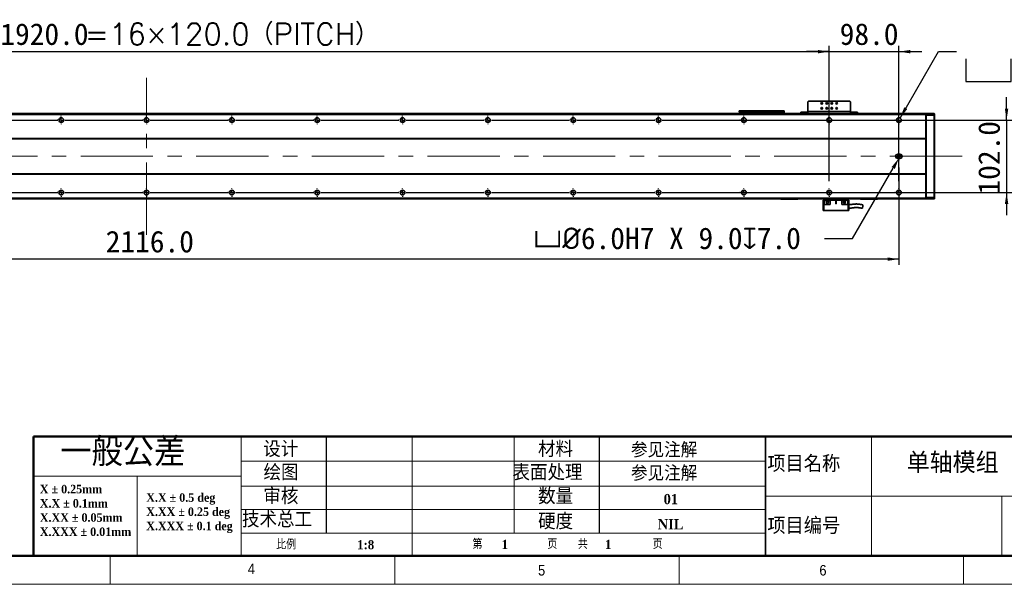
# Model space of a CAD drawing. Header units: millimetres. Extents: x 40 to 3320, y 40 to 2336.
# Tile 4 of 10: x 1153 to 2537, y 40 to 834. Entities that reach past the tile are written whole.
import ezdxf

# ---------------------------------------------------------------- set-up
doc = ezdxf.new("R2010")
doc.units = ezdxf.units.MM
doc.header["$LTSCALE"] = 8
doc.header["$PDSIZE"] = -1
doc.linetypes.add('CENTERX2', pattern=[20.32, 12.7, -2.54, 2.54, -2.54])
doc.layers.add('DIMNS', color=7, linetype='Continuous')
doc.layers.add('黑色实线', color=7, linetype='Continuous')
doc.styles.add('SLDTEXTSTYLE1', font='Gothic.ttf', dxfattribs={"width": 0.913})
doc.styles.add('SLDTEXTSTYLE2', font='timesbd.ttf', dxfattribs={"width": 0.933})
doc.styles.add('SLDTEXTSTYLE3', font='txt', dxfattribs={"bigfont": 'bigfont'})
doc.styles.add('SLDTEXTSTYLE4', font='txt', dxfattribs={"bigfont": 'bigfont'})
doc.styles.add('SLDTEXTSTYLE7', font='timesbd.ttf', dxfattribs={"width": 0.933, "bigfont": 'bigfont'})
doc.styles.add('SLDTEXTSTYLE8', font='txt')
doc.styles.add('SLDTEXTSTYLE9', font='txt', dxfattribs={"bigfont": 'bigfont'})
doc.dimstyles.new('SLDDIMSTYLE0', dxfattribs={"dimtxt": 30.4, "dimasz": 16, "dimexe": 0, "dimexo": 0.0625, "dimgap": 7.6, "dimtad": 2, "dimdec": 1, "dimrnd": 1e-09, "dimzin": 4, "dimdsep": 46, "dimtxsty": 'SLDTEXTSTYLE8', "dimsah": 1, "dimcen": 0.09, "dimadec": 0, "dimazin": 1, "dimtfac": 1, "dimtdec": 1, "dimtmove": 0, "dimatfit": 0, "dimfxl": 0, "dimfrac": 2, "dimtolj": 1, "dimtzin": 12, "dimarcsym": 0})
doc.dimstyles.new('SLDDIMSTYLE6', dxfattribs={"dimtxt": 30.4, "dimasz": 16, "dimexe": 0, "dimexo": 0.0625, "dimgap": 7.6, "dimtad": 2, "dimdec": 1, "dimrnd": 1e-09, "dimzin": 4, "dimdsep": 46, "dimtxsty": 'SLDTEXTSTYLE8', "dimsah": 1, "dimcen": 0.09, "dimadec": 0, "dimazin": 1, "dimtfac": 1, "dimtdec": 1, "dimtofl": 0, "dimtmove": 0, "dimatfit": 3, "dimfxl": 0, "dimfrac": 2, "dimtolj": 1, "dimtzin": 12, "dimarcsym": 0})
doc.dimstyles.new('SLDDIMSTYLE7', dxfattribs={"dimtxt": 30.4, "dimasz": 16, "dimexe": 0, "dimexo": 0.0625, "dimgap": 7.6, "dimtad": 0, "dimtih": 1, "dimtoh": 1, "dimdec": 1, "dimrnd": 1e-09, "dimzin": 4, "dimdsep": 46, "dimtxsty": 'SLDTEXTSTYLE8', "dimsah": 1, "dimcen": 0, "dimadec": 0, "dimazin": 1, "dimtfac": 1, "dimtdec": 1, "dimtofl": 0, "dimtmove": 0, "dimatfit": 3, "dimfxl": 0, "dimfrac": 2, "dimtolj": 1, "dimtzin": 12, "dimarcsym": 0})
doc.dimstyles.new('SLDDIMSTYLE8', dxfattribs={"dimtxt": 30.4, "dimasz": 16, "dimexe": 0, "dimexo": 0.0625, "dimgap": 7.6, "dimtad": 0, "dimtih": 1, "dimtoh": 1, "dimdec": 1, "dimrnd": 1e-09, "dimzin": 4, "dimdsep": 46, "dimtxsty": 'SLDTEXTSTYLE8', "dimsah": 1, "dimcen": 0, "dimadec": 0, "dimazin": 1, "dimtfac": 1, "dimtdec": 1, "dimtofl": 0, "dimtmove": 0, "dimatfit": 3, "dimfxl": 0, "dimfrac": 2, "dimtolj": 1, "dimtzin": 12, "dimarcsym": 0})

# ---------------------------------------------------------------- blocks, each defined once
blk = doc.blocks.new('SW_NOTE_0')
at = {"color": 0, "linetype": 'Continuous', "lineweight": 0, "char_height": 12, "attachment_point": 1, "style": 'SLDTEXTSTYLE2'}
for s, insert in [('X.X ± 0.5 deg', (0, 15.8)), ('X.XX ± 0.25 deg', (0, -4.2)), ('X.XXX ± 0.1 deg', (0, -24.2))]:
    blk.add_mtext(s, dxfattribs=dict(at, insert=insert))
blk = doc.blocks.new('SW_NOTE_1')
at = {"color": 0, "linetype": 'Continuous', "lineweight": 0, "char_height": 12, "attachment_point": 1, "style": 'SLDTEXTSTYLE2'}
for s, insert in [('X ± 0.25mm ', (0, 15.8)), ('X.X ± 0.1mm', (0, -4.2))]:
    blk.add_mtext(s, dxfattribs=dict(at, insert=insert))
blk = doc.blocks.new('SW_NOTE_2')
at = {"color": 0, "linetype": 'Continuous', "lineweight": 0, "char_height": 12, "attachment_point": 1, "style": 'SLDTEXTSTYLE2'}
for s, insert in [('X.XX ± 0.05mm', (0, 15.8)), ('X.XXX ± 0.01mm', (0, -4.2))]:
    blk.add_mtext(s, dxfattribs=dict(at, insert=insert))
blk = doc.blocks.new('_D_28')
at = {"layer": 'Defpoints', "color": 0}
for p in [(2389.1, 639.6), (2390.6, 642.2)]:
    blk.add_point(p, dxfattribs=at)
at = {"layer": '黑色实线', "color": 0, "lineweight": -2}
for p, q in [((2323.7, 526.3), (2381.1, 625.7)), ((2284.5, 526.3), (2323.7, 526.3))]:
    blk.add_line(p, q, dxfattribs=at)
at = {"layer": '黑色实线', "color": 0}
blk.add_solid([(2378.8, 627), (2383.4, 624.4), (2389.1, 639.6)], dxfattribs=at)
at = {"layer": '黑色实线', "color": 0, "insert": (1874.9, 542), "char_height": 30.4, "attachment_point": 1, "style": 'SLDTEXTSTYLE8'}
blk.add_mtext('\\A1;{\\fGDT|b0|i0|c134|p2;v\\fISOCPEUR|b0|i0|c134|p34;%%C}6.0H7 X 9.0{\\fGDT|b0|i0|c134|p2;x}7.0', dxfattribs=at)
blk = doc.blocks.new('_D_29')
at = {"layer": '黑色实线'}
for p, q in [((273.1, 632), (273.1, 489.5)), ((2389.1, 626.5), (2389.1, 489.5)), ((2389.1, 497.5), (273.1, 497.5))]:
    blk.add_line(p, q, dxfattribs=at)
for points in [[(273.1, 497.5), (289.1, 495.1), (289.1, 499.9)], [(2389.1, 497.5), (2373.1, 499.9), (2373.1, 495.1)]]:
    blk.add_solid(points, dxfattribs=at)
at = {"layer": '黑色实线', "insert": (1273.5, 537.4), "char_height": 30.4, "attachment_point": 1, "style": 'SLDTEXTSTYLE8'}
blk.add_mtext('2116.0', dxfattribs=at)
blk = doc.blocks.new('SW_SYMBOL_HOLE_SPOT')
at = {"layer": '黑色实线', "color": 0}
for p, q in [((0, 7000), (0, 600)), ((12800, 600), (12800, 7000)), ((0, 600), (12800, 600))]:
    blk.add_line(p, q, dxfattribs=at)
blk = doc.blocks.new('SW_SYMBOL_HOLE_DEPTH')
at = {"layer": '黑色实线', "color": 0}
for p, q in [((0, 7000), (6400, 7000)), ((3200, 7000), (3200, 600)), ((800, 4440), (3200, 600)), ((5600, 4440), (3200, 600))]:
    blk.add_line(p, q, dxfattribs=at)
blk = doc.blocks.new('_D_30')
at = {"layer": '黑色实线'}
for p, q in [((2390.7, 696), (2444.6, 789.4)), ((2444.6, 789.4), (2470.3, 789.4))]:
    blk.add_line(p, q, dxfattribs=at)
blk.add_solid([(2390.7, 696), (2400.8, 708.7), (2396.6, 711.1)], dxfattribs=at)
at = {"layer": '黑色实线', "xscale": 0.004985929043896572, "yscale": 0.004985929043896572, "zscale": 0.004985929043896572}
for name, p in [('SW_SYMBOL_HOLE_SPOT', (2483, 744.4)), ('SW_SYMBOL_HOLE_DEPTH', (2711, 744.4))]:
    blk.add_blockref(name, p, dxfattribs=at)
at = {"layer": '黑色实线', "char_height": 30.4, "attachment_point": 1, "style": 'SLDTEXTSTYLE8'}
for s, insert in [('38X ', (2591.5, 829.6)), ('%%c', (2670.7, 829.3)), (' THROUGH HOLE', (2717.6, 829.6)), ('%%c', (2567, 779.5)), (' 11.0 ', (2614, 779.8)), (' 42.0(UPSIDE DOWN)', (2755.5, 779.8))]:
    blk.add_mtext(s, dxfattribs=dict(at, insert=insert))
blk = doc.blocks.new('_D_31')
at = {"layer": '黑色实线'}
for p, q in [((2540.5, 693.2), (2540.5, 725.2)), ((2067.1, 693.2), (2548.5, 693.2)), ((2540.5, 693.2), (2540.5, 591.2)), ((2067.1, 591.2), (2548.5, 591.2)), ((2540.5, 591.2), (2540.5, 559.2))]:
    blk.add_line(p, q, dxfattribs=at)
for points in [[(2540.5, 693.2), (2542.9, 709.2), (2538.1, 709.2)], [(2540.5, 591.2), (2538.1, 575.2), (2542.9, 575.2)]]:
    blk.add_solid(points, dxfattribs=at)
at = {"layer": '黑色实线', "insert": (2500.6, 588.4), "char_height": 30.4, "attachment_point": 1, "rotation": 90, "style": 'SLDTEXTSTYLE8'}
blk.add_mtext('102.0', dxfattribs=at)
blk = doc.blocks.new('_D_32')
at = {"layer": '黑色实线'}
for p, q in [((371.1, 709.2), (371.1, 797.4)), ((371.1, 789.4), (2291.1, 789.4)), ((2291.1, 709.2), (2291.1, 797.4))]:
    blk.add_line(p, q, dxfattribs=at)
for points in [[(371.1, 789.4), (387.1, 787), (387.1, 791.8)], [(2291.1, 789.4), (2275.1, 791.8), (2275.1, 787)]]:
    blk.add_solid(points, dxfattribs=at)
at = {"layer": '黑色实线', "char_height": 30.4, "attachment_point": 1}
for s, insert, style in [('=16×120.0（PITCH）', (1244.2, 829.3), 'SLDTEXTSTYLE9'), ('1920.0', (1125.3, 829.3), 'SLDTEXTSTYLE8')]:
    blk.add_mtext(s, dxfattribs=dict(at, insert=insert, style=style))
blk = doc.blocks.new('_D_35')
at = {"layer": '黑色实线'}
for p, q in [((2291.1, 789.4), (2259.1, 789.4)), ((2291.1, 607.2), (2291.1, 797.4)), ((2291.1, 789.4), (2389.1, 789.4)), ((2389.1, 607.2), (2389.1, 797.4)), ((2389.1, 789.4), (2421.1, 789.4))]:
    blk.add_line(p, q, dxfattribs=at)
for points in [[(2291.1, 789.4), (2275.1, 791.8), (2275.1, 787)], [(2389.1, 789.4), (2405.1, 787), (2405.1, 791.8)]]:
    blk.add_solid(points, dxfattribs=at)
at = {"layer": '黑色实线', "insert": (2305.8, 829.3), "char_height": 30.4, "attachment_point": 1, "style": 'SLDTEXTSTYLE8'}
blk.add_mtext('98.0', dxfattribs=at)
blk = doc.blocks.new('SW_CENTERMARKSYMBOL_1')
at = {"layer": '黑色实线', "color": 0}
for p, q in [((485.08, 0), (594.92, 0)), ((594.92, 0), (594.16, 0)), ((600, 0), (597.46, 0)), ((600, 0), (597.46, 0)), ((600, 0), (597.46, 0)), ((600, 0), (597.46, 0)), ((600, 0), (597.46, 0)), ((600, 0), (597.46, 0)), ((600, 0), (597.46, 0)), ((600, 0), (597.46, 0)), ((600, 5.08), (600, 5.84)), ((600, 0), (600, 2.54)), ((600, 0), (600, 2.54)), ((600, 0), (600, 2.54)), ((600, 0), (600, 2.54)), ((600, 0), (600, 2.54)), ((600, 0), (600, 2.54)), ((600, 0), (600, 2.54)), ((600, 0), (600, 2.54)), ((600, 0), (600, -2.54)), ((600, 0), (602.54, 0)), ((600, 0), (600, -2.54)), ((600, 0), (602.54, 0)), ((600, 0), (600, -2.54)), ((600, 0), (602.54, 0)), ((600, 0), (600, -2.54)), ((600, 0), (602.54, 0)), ((600, 0), (600, -2.54)), ((600, 0), (602.54, 0)), ((600, 0), (600, -2.54)), ((600, 0), (602.54, 0)), ((600, 0), (600, -2.54)), ((600, 0), (602.54, 0)), ((600, 0), (600, -2.54)), ((600, 0), (602.54, 0)), ((605.08, 0), (605.84, 0)), ((605.08, 0), (714.92, 0)), ((714.92, 0), (714.16, 0)), ((720, 0), (717.46, 0)), ((720, 0), (717.46, 0)), ((720, 0), (717.46, 0)), ((720, 0), (717.46, 0)), ((720, 0), (717.46, 0)), ((720, 0), (717.46, 0)), ((720, 0), (717.46, 0)), ((720, 0), (717.46, 0)), ((720, 0), (717.46, 0)), ((720, 5.08), (720, 5.84)), ((720, 0), (720, 2.54)), ((720, 0), (720, 2.54)), ((720, 0), (720, 2.54)), ((720, 0), (720, 2.54)), ((720, 0), (720, 2.54)), ((720, 0), (720, 2.54)), ((720, 0), (720, 2.54)), ((720, 0), (720, 2.54)), ((720, 0), (720, 2.54)), ((720, 0), (720, -2.54)), ((720, 0), (722.54, 0)), ((720, 0), (720, -2.54)), ((720, 0), (722.54, 0)), ((720, 0), (720, -2.54)), ((720, 0), (722.54, 0)), ((720, 0), (720, -2.54)), ((720, 0), (722.54, 0)), ((720, 0), (720, -2.54)), ((720, 0), (722.54, 0)), ((720, 0), (720, -2.54)), ((720, 0), (722.54, 0)), ((720, 0), (720, -2.54)), ((720, 0), (722.54, 0)), ((720, 0), (720, -2.54)), ((720, 0), (722.54, 0)), ((720, 0), (720, -2.54)), ((720, 0), (722.54, 0)), ((725.08, 0), (725.84, 0)), ((725.08, 0), (834.92, 0)), ((834.92, 0), (834.16, 0)), ((840, 0), (837.46, 0)), ((840, 0), (837.46, 0)), ((840, 0), (837.46, 0)), ((840, 0), (837.46, 0)), ((840, 0), (837.46, 0)), ((840, 0), (837.46, 0)), ((840, 0), (837.46, 0)), ((840, 0), (837.46, 0)), ((840, 5.08), (840, 5.84)), ((840, 0), (840, 2.54)), ((840, 0), (840, 2.54)), ((840, 0), (840, 2.54)), ((840, 0), (840, 2.54)), ((840, 0), (840, 2.54)), ((840, 0), (840, 2.54)), ((840, 0), (840, 2.54)), ((840, 0), (840, 2.54)), ((840, 0), (840, -2.54)), ((840, 0), (842.54, 0)), ((840, 0), (840, -2.54)), ((840, 0), (842.54, 0)), ((840, 0), (840, -2.54)), ((840, 0), (842.54, 0)), ((840, 0), (840, -2.54)), ((840, 0), (842.54, 0)), ((840, 0), (840, -2.54)), ((840, 0), (842.54, 0)), ((840, 0), (840, -2.54)), ((840, 0), (842.54, 0)), ((840, 0), (840, -2.54)), ((840, 0), (842.54, 0)), ((840, 0), (840, -2.54)), ((840, 0), (842.54, 0)), ((845.08, 0), (845.84, 0)), ((845.08, 0), (954.92, 0)), ((954.92, 0), (954.16, 0)), ((960, 0), (957.46, 0)), ((960, 0), (957.46, 0)), ((960, 0), (957.46, 0)), ((960, 0), (957.46, 0)), ((960, 0), (957.46, 0)), ((960, 0), (957.46, 0)), ((960, 0), (957.46, 0)), ((960, 5.08), (960, 5.84)), ((960, 0), (960, 2.54)), ((960, 0), (960, 2.54)), ((960, 0), (960, 2.54)), ((960, 0), (960, 2.54)), ((960, 0), (960, 2.54)), ((960, 0), (960, 2.54)), ((960, 0), (960, 2.54)), ((960, 0), (960, -2.54)), ((960, 0), (962.54, 0)), ((960, 0), (960, -2.54)), ((960, 0), (962.54, 0)), ((960, 0), (960, -2.54)), ((960, 0), (962.54, 0)), ((960, 0), (960, -2.54)), ((960, 0), (962.54, 0)), ((960, 0), (960, -2.54)), ((960, 0), (962.54, 0)), ((960, 0), (960, -2.54)), ((960, 0), (962.54, 0)), ((960, 0), (960, -2.54)), ((960, 0), (962.54, 0)), ((965.08, 0), (965.84, 0)), ((965.08, 0), (1074.92, 0)), ((1074.92, 0), (1074.16, 0)), ((1080, 0), (1077.46, 0)), ((1080, 0), (1077.46, 0)), ((1080, 0), (1077.46, 0)), ((1080, 0), (1077.46, 0)), ((1080, 0), (1077.46, 0)), ((1080, 0), (1077.46, 0)), ((1080, 5.08), (1080, 5.84)), ((1080, 0), (1080, 2.54)), ((1080, 0), (1080, 2.54)), ((1080, 0), (1080, 2.54)), ((1080, 0), (1080, 2.54)), ((1080, 0), (1080, 2.54)), ((1080, 0), (1080, 2.54)), ((1080, 0), (1080, -2.54)), ((1080, 0), (1082.54, 0)), ((1080, 0), (1080, -2.54)), ((1080, 0), (1082.54, 0)), ((1080, 0), (1080, -2.54)), ((1080, 0), (1082.54, 0)), ((1080, 0), (1080, -2.54)), ((1080, 0), (1082.54, 0)), ((1080, 0), (1080, -2.54)), ((1080, 0), (1082.54, 0)), ((1080, 0), (1080, -2.54)), ((1080, 0), (1082.54, 0)), ((1085.08, 0), (1085.84, 0)), ((1085.08, 0), (1194.92, 0)), ((1194.92, 0), (1194.16, 0)), ((1200, 0), (1197.46, 0)), ((1200, 0), (1197.46, 0)), ((1200, 0), (1197.46, 0)), ((1200, 0), (1197.46, 0)), ((1200, 0), (1197.46, 0)), ((1200, 5.08), (1200, 5.84)), ((1200, 0), (1200, 2.54)), ((1200, 0), (1200, 2.54)), ((1200, 0), (1200, 2.54)), ((1200, 0), (1200, 2.54)), ((1200, 0), (1200, 2.54)), ((1200, 0), (1200, -2.54)), ((1200, 0), (1202.54, 0)), ((1200, 0), (1200, -2.54)), ((1200, 0), (1202.54, 0)), ((1200, 0), (1200, -2.54)), ((1200, 0), (1202.54, 0)), ((1200, 0), (1200, -2.54)), ((1200, 0), (1202.54, 0)), ((1200, 0), (1200, -2.54)), ((1200, 0), (1202.54, 0)), ((1205.08, 0), (1205.84, 0)), ((1205.08, 0), (1314.92, 0)), ((1314.92, 0), (1314.16, 0)), ((1320, 0), (1317.46, 0)), ((1320, 0), (1317.46, 0)), ((1320, 0), (1317.46, 0)), ((1320, 0), (1317.46, 0)), ((1320, 5.08), (1320, 5.84)), ((1320, 0), (1320, 2.54)), ((1320, 0), (1320, 2.54)), ((1320, 0), (1320, 2.54)), ((1320, 0), (1320, 2.54)), ((1320, 0), (1320, -2.54)), ((1320, 0), (1322.54, 0)), ((1320, 0), (1320, -2.54)), ((1320, 0), (1322.54, 0)), ((1320, 0), (1320, -2.54)), ((1320, 0), (1322.54, 0)), ((1320, 0), (1320, -2.54)), ((1320, 0), (1322.54, 0)), ((1325.08, 0), (1325.84, 0)), ((1325.08, 0), (1434.92, 0)), ((1434.92, 0), (1434.16, 0)), ((1440, 0), (1437.46, 0)), ((1440, 0), (1437.46, 0)), ((1440, 0), (1437.46, 0)), ((1440, 5.08), (1440, 5.84)), ((1440, 0), (1440, 2.54)), ((1440, 0), (1440, 2.54)), ((1440, 0), (1440, 2.54)), ((1440, 0), (1440, -2.54)), ((1440, 0), (1442.54, 0)), ((1440, 0), (1440, -2.54)), ((1440, 0), (1442.54, 0)), ((1440, 0), (1440, -2.54)), ((1440, 0), (1442.54, 0)), ((1445.08, 0), (1445.84, 0)), ((1445.08, 0), (1554.92, 0)), ((1554.92, 0), (1554.16, 0)), ((1560, 0), (1557.46, 0)), ((1560, 0), (1557.46, 0)), ((1560, 5.08), (1560, 5.84)), ((1560, 0), (1560, 2.54)), ((1560, 0), (1560, 2.54)), ((1560, 0), (1560, -2.54)), ((1560, 0), (1562.54, 0)), ((1560, 0), (1560, -2.54)), ((1560, 0), (1562.54, 0)), ((1565.08, 0), (1565.84, 0)), ((1565.08, 0), (1674.92, 0)), ((1680, 0), (1677.46, 0)), ((1680, 5.08), (1680, 5.84)), ((1680, 0), (1680, 2.54)), ((1680, 0), (1680, -2.54)), ((1680, 0), (1682.54, 0)), ((1685.08, 0), (1685.84, 0)), ((600, -5.08), (600, -5.84)), ((720, -5.08), (720, -5.84)), ((840, -5.08), (840, -5.84)), ((960, -5.08), (960, -5.84)), ((1080, -5.08), (1080, -5.84)), ((1200, -5.08), (1200, -5.84)), ((1320, -5.08), (1320, -5.84)), ((1440, -5.08), (1440, -5.84)), ((1560, -5.08), (1560, -5.84)), ((1680, -5.08), (1680, -5.84))]:
    blk.add_line(p, q, dxfattribs=at)
blk = doc.blocks.new('SW_CENTERMARKSYMBOL_2')
at = {"layer": '黑色实线', "color": 0}
for p, q in [((365.08, 0), (474.92, 0)), ((474.92, 0), (474.16, 0)), ((480, 0), (477.46, 0)), ((480, 0), (477.46, 0)), ((480, 0), (477.46, 0)), ((480, 0), (477.46, 0)), ((480, 0), (477.46, 0)), ((480, 0), (477.46, 0)), ((480, 0), (477.46, 0)), ((480, 0), (477.46, 0)), ((480, 5.08), (480, 5.84)), ((480, 0), (480, 2.54)), ((480, 0), (480, 2.54)), ((480, 0), (480, 2.54)), ((480, 0), (480, 2.54)), ((480, 0), (480, 2.54)), ((480, 0), (480, 2.54)), ((480, 0), (480, 2.54)), ((480, 0), (480, 2.54)), ((480, 0), (480, -2.54)), ((480, 0), (482.54, 0)), ((480, 0), (480, -2.54)), ((480, 0), (482.54, 0)), ((480, 0), (480, -2.54)), ((480, 0), (482.54, 0)), ((480, 0), (480, -2.54)), ((480, 0), (482.54, 0)), ((480, 0), (480, -2.54)), ((480, 0), (482.54, 0)), ((480, 0), (480, -2.54)), ((480, 0), (482.54, 0)), ((480, 0), (480, -2.54)), ((480, 0), (482.54, 0)), ((480, 0), (480, -2.54)), ((480, 0), (482.54, 0)), ((485.08, 0), (485.84, 0)), ((485.08, 0), (594.92, 0)), ((594.92, 0), (594.16, 0)), ((600, 0), (597.46, 0)), ((600, 0), (597.46, 0)), ((600, 0), (597.46, 0)), ((600, 0), (597.46, 0)), ((600, 0), (597.46, 0)), ((600, 0), (597.46, 0)), ((600, 0), (597.46, 0)), ((600, 0), (597.46, 0)), ((600, 0), (597.46, 0)), ((600, 5.08), (600, 5.84)), ((600, 0), (600, 2.54)), ((600, 0), (600, 2.54)), ((600, 0), (600, 2.54)), ((600, 0), (600, 2.54)), ((600, 0), (600, 2.54)), ((600, 0), (600, 2.54)), ((600, 0), (600, 2.54)), ((600, 0), (600, 2.54)), ((600, 0), (600, 2.54)), ((600, 0), (600, -2.54)), ((600, 0), (602.54, 0)), ((600, 0), (600, -2.54)), ((600, 0), (602.54, 0)), ((600, 0), (600, -2.54)), ((600, 0), (602.54, 0)), ((600, 0), (600, -2.54)), ((600, 0), (602.54, 0)), ((600, 0), (600, -2.54)), ((600, 0), (602.54, 0)), ((600, 0), (600, -2.54)), ((600, 0), (602.54, 0)), ((600, 0), (600, -2.54)), ((600, 0), (602.54, 0)), ((600, 0), (600, -2.54)), ((600, 0), (602.54, 0)), ((600, 0), (600, -2.54)), ((600, 0), (602.54, 0)), ((605.08, 0), (605.84, 0)), ((605.08, 0), (714.92, 0)), ((714.92, 0), (714.16, 0)), ((720, 0), (717.46, 0)), ((720, 0), (717.46, 0)), ((720, 0), (717.46, 0)), ((720, 0), (717.46, 0)), ((720, 0), (717.46, 0)), ((720, 0), (717.46, 0)), ((720, 0), (717.46, 0)), ((720, 0), (717.46, 0)), ((720, 5.08), (720, 5.84)), ((720, 0), (720, 2.54)), ((720, 0), (720, 2.54)), ((720, 0), (720, 2.54)), ((720, 0), (720, 2.54)), ((720, 0), (720, 2.54)), ((720, 0), (720, 2.54)), ((720, 0), (720, 2.54)), ((720, 0), (720, 2.54)), ((720, 0), (720, -2.54)), ((720, 0), (722.54, 0)), ((720, 0), (720, -2.54)), ((720, 0), (722.54, 0)), ((720, 0), (720, -2.54)), ((720, 0), (722.54, 0)), ((720, 0), (720, -2.54)), ((720, 0), (722.54, 0)), ((720, 0), (720, -2.54)), ((720, 0), (722.54, 0)), ((720, 0), (720, -2.54)), ((720, 0), (722.54, 0)), ((720, 0), (720, -2.54)), ((720, 0), (722.54, 0)), ((720, 0), (720, -2.54)), ((720, 0), (722.54, 0)), ((725.08, 0), (725.84, 0)), ((725.08, 0), (834.92, 0)), ((834.92, 0), (834.16, 0)), ((840, 0), (837.46, 0)), ((840, 0), (837.46, 0)), ((840, 0), (837.46, 0)), ((840, 0), (837.46, 0)), ((840, 0), (837.46, 0)), ((840, 0), (837.46, 0)), ((840, 0), (837.46, 0)), ((840, 5.08), (840, 5.84)), ((840, 0), (840, 2.54)), ((840, 0), (840, 2.54)), ((840, 0), (840, 2.54)), ((840, 0), (840, 2.54)), ((840, 0), (840, 2.54)), ((840, 0), (840, 2.54)), ((840, 0), (840, 2.54)), ((840, 0), (840, -2.54)), ((840, 0), (842.54, 0)), ((840, 0), (840, -2.54)), ((840, 0), (842.54, 0)), ((840, 0), (840, -2.54)), ((840, 0), (842.54, 0)), ((840, 0), (840, -2.54)), ((840, 0), (842.54, 0)), ((840, 0), (840, -2.54)), ((840, 0), (842.54, 0)), ((840, 0), (840, -2.54)), ((840, 0), (842.54, 0)), ((840, 0), (840, -2.54)), ((840, 0), (842.54, 0)), ((845.08, 0), (845.84, 0)), ((845.08, 0), (954.92, 0)), ((954.92, 0), (954.16, 0)), ((960, 0), (957.46, 0)), ((960, 0), (957.46, 0)), ((960, 0), (957.46, 0)), ((960, 0), (957.46, 0)), ((960, 0), (957.46, 0)), ((960, 0), (957.46, 0)), ((960, 5.08), (960, 5.84)), ((960, 0), (960, 2.54)), ((960, 0), (960, 2.54)), ((960, 0), (960, 2.54)), ((960, 0), (960, 2.54)), ((960, 0), (960, 2.54)), ((960, 0), (960, 2.54)), ((960, 0), (960, -2.54)), ((960, 0), (962.54, 0)), ((960, 0), (960, -2.54)), ((960, 0), (962.54, 0)), ((960, 0), (960, -2.54)), ((960, 0), (962.54, 0)), ((960, 0), (960, -2.54)), ((960, 0), (962.54, 0)), ((960, 0), (960, -2.54)), ((960, 0), (962.54, 0)), ((960, 0), (960, -2.54)), ((960, 0), (962.54, 0)), ((965.08, 0), (965.84, 0)), ((965.08, 0), (1074.92, 0)), ((1074.92, 0), (1074.16, 0)), ((1080, 0), (1077.46, 0)), ((1080, 0), (1077.46, 0)), ((1080, 0), (1077.46, 0)), ((1080, 0), (1077.46, 0)), ((1080, 0), (1077.46, 0)), ((1080, 5.08), (1080, 5.84)), ((1080, 0), (1080, 2.54)), ((1080, 0), (1080, 2.54)), ((1080, 0), (1080, 2.54)), ((1080, 0), (1080, 2.54)), ((1080, 0), (1080, 2.54)), ((1080, 0), (1080, -2.54)), ((1080, 0), (1082.54, 0)), ((1080, 0), (1080, -2.54)), ((1080, 0), (1082.54, 0)), ((1080, 0), (1080, -2.54)), ((1080, 0), (1082.54, 0)), ((1080, 0), (1080, -2.54)), ((1080, 0), (1082.54, 0)), ((1080, 0), (1080, -2.54)), ((1080, 0), (1082.54, 0)), ((1085.08, 0), (1085.84, 0)), ((1085.08, 0), (1194.92, 0)), ((1194.92, 0), (1194.16, 0)), ((1200, 0), (1197.46, 0)), ((1200, 0), (1197.46, 0)), ((1200, 0), (1197.46, 0)), ((1200, 0), (1197.46, 0)), ((1200, 5.08), (1200, 5.84)), ((1200, 0), (1200, 2.54)), ((1200, 0), (1200, 2.54)), ((1200, 0), (1200, 2.54)), ((1200, 0), (1200, 2.54)), ((1200, 0), (1200, -2.54)), ((1200, 0), (1202.54, 0)), ((1200, 0), (1200, -2.54)), ((1200, 0), (1202.54, 0)), ((1200, 0), (1200, -2.54)), ((1200, 0), (1202.54, 0)), ((1200, 0), (1200, -2.54)), ((1200, 0), (1202.54, 0)), ((1205.08, 0), (1205.84, 0)), ((1205.08, 0), (1314.92, 0)), ((1314.92, 0), (1314.16, 0)), ((1320, 0), (1317.46, 0)), ((1320, 0), (1317.46, 0)), ((1320, 0), (1317.46, 0)), ((1320, 5.08), (1320, 5.84)), ((1320, 0), (1320, 2.54)), ((1320, 0), (1320, 2.54)), ((1320, 0), (1320, 2.54)), ((1320, 0), (1320, -2.54)), ((1320, 0), (1322.54, 0)), ((1320, 0), (1320, -2.54)), ((1320, 0), (1322.54, 0)), ((1320, 0), (1320, -2.54)), ((1320, 0), (1322.54, 0)), ((1325.08, 0), (1325.84, 0)), ((1325.08, 0), (1434.92, 0)), ((1434.92, 0), (1434.16, 0)), ((1440, 0), (1437.46, 0)), ((1440, 0), (1437.46, 0)), ((1440, 5.08), (1440, 5.84)), ((1440, 0), (1440, 2.54)), ((1440, 0), (1440, 2.54)), ((1440, 0), (1440, -2.54)), ((1440, 0), (1442.54, 0)), ((1440, 0), (1440, -2.54)), ((1440, 0), (1442.54, 0)), ((1445.08, 0), (1445.84, 0)), ((1445.08, 0), (1554.92, 0)), ((1560, 0), (1557.46, 0)), ((1560, 5.08), (1560, 5.84)), ((1560, 0), (1560, 2.54)), ((1560, 0), (1560, -2.54)), ((1560, 0), (1562.54, 0)), ((1565.08, 0), (1565.84, 0)), ((480, -5.08), (480, -5.84)), ((600, -5.08), (600, -5.84)), ((720, -5.08), (720, -5.84)), ((840, -5.08), (840, -5.84)), ((960, -5.08), (960, -5.84)), ((1080, -5.08), (1080, -5.84)), ((1200, -5.08), (1200, -5.84)), ((1320, -5.08), (1320, -5.84)), ((1440, -5.08), (1440, -5.84)), ((1560, -5.08), (1560, -5.84))]:
    blk.add_line(p, q, dxfattribs=at)
blk = doc.blocks.new('SW_CENTERMARKSYMBOL_3')
at = {"layer": '黑色实线', "color": 0}
for p, q in [((-5.08, 0), (-5.84, 0)), ((0, 0), (-2.54, 0)), ((0, 5.08), (0, 5.84)), ((0, 0), (0, 2.54)), ((0, 0), (0, -2.54)), ((0, 0), (2.54, 0)), ((5.08, 0), (5.84, 0)), ((0, -5.08), (0, -5.84))]:
    blk.add_line(p, q, dxfattribs=at)
blk = doc.blocks.new('SW_CENTERMARKSYMBOL_4')
at = {"layer": '黑色实线', "color": 0}
for p, q in [((-5.08, 0), (-5.84, 0)), ((0, 0), (-2.54, 0)), ((0, 5.08), (0, 5.84)), ((0, 0), (0, 2.54)), ((0, 0), (0, -2.54)), ((0, 0), (2.54, 0)), ((5.08, 0), (5.84, 0)), ((0, -5.08), (0, -5.84))]:
    blk.add_line(p, q, dxfattribs=at)
blk = doc.blocks.new('SW_CENTERMARKSYMBOL_5')
at = {"layer": '黑色实线', "color": 0}
for p, q in [((-5.08, 0), (-5.54, 0)), ((0, 0), (-2.54, 0)), ((0, 5.08), (0, 5.54)), ((0, 0), (0, 2.54)), ((0, 0), (2.54, 0)), ((0, 0), (0, -2.54)), ((5.08, 0), (5.54, 0)), ((0, -5.08), (0, -5.54))]:
    blk.add_line(p, q, dxfattribs=at)
blk = doc.blocks.new('SW_DOWELSYMBOL_5')
at = {"linetype": 'Continuous', "lineweight": 18}
h = blk.add_hatch(color=0, dxfattribs=at)
edge = h.paths.add_edge_path(flags=0)
edge.add_arc((0, 0), 3, 180, 270)
edge.add_line((0, -3), (0, 0))
edge.add_line((0, 0), (-3, 0))
h = blk.add_hatch(color=0, dxfattribs=at)
edge = h.paths.add_edge_path(flags=0)
edge.add_arc((0, 0), 3, 0, 90)
edge.add_line((0, 3), (0, 0))
edge.add_line((0, 0), (3, 0))
at = {"layer": '黑色实线', "color": 0}
blk.add_circle((0, 0), 3, dxfattribs=at)
blk = doc.blocks.new('SW_DOWELSYMBOL_6')
at = {"linetype": 'Continuous', "lineweight": 18}
h = blk.add_hatch(color=0, dxfattribs=at)
edge = h.paths.add_edge_path(flags=0)
edge.add_arc((0, 0), 3, 180, 270)
edge.add_line((0, -3), (0, 0))
edge.add_line((0, 0), (-3, 0))
h = blk.add_hatch(color=0, dxfattribs=at)
edge = h.paths.add_edge_path(flags=0)
edge.add_arc((0, 0), 3, 0, 90)
edge.add_line((0, 3), (0, 0))
edge.add_line((0, 0), (3, 0))
at = {"layer": '黑色实线', "color": 0}
blk.add_circle((0, 0), 3, dxfattribs=at)

msp = doc.modelspace()

# ---------------------------------------------------------------- linework, layer by layer
at = {"color": 7, "linetype": 'Continuous', "lineweight": 35}
for p, q in [((2262.07, 719.97), (2261.07, 718.97)), ((2261.07, 718.97), (2261.07, 705.17)), ((2320.07, 719.97), (2262.07, 719.97)), ((2321.07, 718.97), (2320.07, 719.97)), ((2321.07, 705.17), (2321.07, 718.97)), ((2427.07, 702.17), (235.07, 702.17)), ((2427.07, 701.17), (235.07, 701.17)), ((2164.57, 704.17), (2164.57, 706.17)), ((2164.57, 706.17), (2165.57, 706.17)), ((2165.57, 704.17), (2164.57, 704.17)), ((2165.57, 706.17), (2165.57, 704.17)), ((2165.57, 706.17), (2219.57, 706.17)), ((2165.57, 704.17), (2219.57, 704.17)), ((2192.57, 702.33), (2192.57, 704.17)), ((2192.57, 702.33), (2227.57, 702.33)), ((2192.57, 702.17), (2192.57, 702.33)), ((2219.57, 704.17), (2219.57, 706.17)), ((2219.57, 706.17), (2227.57, 706.17)), ((2227.57, 704.17), (2219.57, 704.17)), ((2227.57, 706.17), (2227.57, 704.17)), ((2227.57, 704.17), (2227.57, 702.33)), ((2227.57, 702.33), (2227.57, 702.17)), ((2251.07, 702.17), (2251.07, 704.17)), ((2251.07, 704.17), (2252.07, 704.17)), ((2252.07, 704.17), (2252.07, 702.17)), ((2252.07, 704.17), (2260.07, 704.17)), ((2260.07, 704.17), (2260.07, 702.17)), ((2261.07, 704.17), (2260.07, 704.17)), ((2321.07, 705.17), (2261.07, 705.17)), ((2261.07, 702.17), (2261.07, 705.17)), ((2321.07, 705.17), (2321.07, 702.17)), ((2322.07, 704.17), (2321.07, 704.17)), ((2322.07, 704.17), (2322.07, 702.17)), ((2322.07, 704.17), (2330.07, 704.17)), ((2330.07, 702.17), (2330.07, 704.17)), ((2330.07, 704.17), (2331.07, 704.17)), ((2331.07, 704.17), (2331.07, 702.17)), ((2386.07, 694.54), (2386.07, 691.79)), ((2427.07, 701.87), (2427.37, 702.17)), ((2427.07, 701.17), (2427.07, 702.17)), ((2427.07, 667.17), (2427.07, 701.17)), ((2427.07, 700.04), (2427.37, 700.17)), ((2427.37, 702.17), (2427.37, 700.17)), ((2427.37, 702.17), (2438.77, 702.17)), ((2427.37, 700.17), (2427.37, 584.17)), ((2438.77, 700.17), (2427.37, 700.17)), ((2438.77, 700.17), (2438.77, 702.17)), ((2439.07, 701.87), (2438.77, 702.17)), ((2438.77, 584.17), (2438.77, 700.17)), ((2439.07, 700.04), (2438.77, 700.17)), ((2439.07, 701.87), (2439.07, 700.04)), ((2439.07, 700.04), (2439.07, 584.29)), ((2427.07, 667.17), (235.07, 667.17)), ((2427.07, 666.67), (235.07, 666.67)), ((2427.07, 667.17), (2427.07, 666.67)), ((2427.07, 617.67), (2427.07, 666.67)), ((2390.57, 645.17), (2387.57, 645.17)), ((2387.57, 639.17), (2390.57, 639.17)), ((2427.07, 617.67), (235.07, 617.67)), ((2427.07, 617.17), (235.07, 617.17)), ((2427.07, 617.17), (2427.07, 617.67)), ((2427.07, 583.17), (2427.07, 617.17)), ((2427.07, 583.17), (235.07, 583.17)), ((2427.07, 582.17), (235.07, 582.17)), ((2223.07, 581.97), (2223.07, 582.17)), ((2223.07, 581.97), (2224.07, 581.97)), ((2223.07, 581.97), (2223.37, 581.67)), ((2224.19, 581.67), (2223.37, 581.67)), ((2224.07, 582.17), (2224.07, 581.97)), ((2224.19, 581.67), (2224.07, 581.97)), ((2224.07, 581.97), (2246.07, 581.97)), ((2245.94, 581.67), (2224.19, 581.67)), ((2245.94, 581.67), (2246.07, 581.97)), ((2246.77, 581.67), (2245.94, 581.67)), ((2246.07, 581.97), (2246.07, 582.17)), ((2246.07, 581.97), (2247.07, 581.97)), ((2246.77, 581.67), (2247.07, 581.97)), ((2247.07, 582.17), (2247.07, 581.97)), ((2283.57, 580.27), (2283.57, 582.17)), ((2317.57, 580.27), (2317.57, 582.17)), ((2335.07, 581.97), (2335.07, 582.17)), ((2335.07, 581.97), (2336.07, 581.97)), ((2335.07, 581.97), (2335.37, 581.67)), ((2336.19, 581.67), (2335.37, 581.67)), ((2336.07, 582.17), (2336.07, 581.97)), ((2336.19, 581.67), (2336.07, 581.97)), ((2336.07, 581.97), (2358.07, 581.97)), ((2357.94, 581.67), (2336.19, 581.67)), ((2357.94, 581.67), (2358.07, 581.97)), ((2358.77, 581.67), (2357.94, 581.67)), ((2358.07, 581.97), (2358.07, 582.17)), ((2358.07, 581.97), (2359.07, 581.97)), ((2358.77, 581.67), (2359.07, 581.97)), ((2359.07, 582.17), (2359.07, 581.97)), ((2386.07, 592.54), (2386.07, 589.79)), ((2427.07, 584.29), (2427.37, 584.17)), ((2427.07, 583.17), (2427.07, 582.17)), ((2427.07, 582.47), (2427.37, 582.17)), ((2427.37, 584.17), (2427.37, 582.17)), ((2427.37, 584.17), (2438.77, 584.17)), ((2438.77, 582.17), (2427.37, 582.17)), ((2439.07, 584.29), (2438.77, 584.17)), ((2438.77, 582.17), (2438.77, 584.17)), ((2439.07, 582.47), (2438.77, 582.17)), ((2439.07, 584.29), (2439.07, 582.47)), ((2282.57, 580.27), (2282.57, 565.87)), ((2283.77, 580.27), (2282.57, 580.27)), ((2283.77, 574.27), (2283.57, 574.27)), ((2283.57, 565.87), (2283.57, 574.27)), ((2283.77, 580.27), (2283.77, 574.27)), ((2292.57, 580.27), (2283.77, 580.27)), ((2283.77, 574.27), (2292.57, 574.27)), ((2292.57, 580.27), (2300.32, 580.27)), ((2292.57, 580.27), (2292.57, 574.27)), ((2300.82, 580.27), (2300.32, 580.27)), ((2300.32, 580.27), (2300.32, 575.52)), ((2300.82, 580.27), (2308.57, 580.27)), ((2300.82, 575.52), (2300.82, 580.27)), ((2308.57, 574.27), (2308.57, 580.27)), ((2317.37, 580.27), (2308.57, 580.27)), ((2308.57, 574.27), (2317.37, 574.27)), ((2311.95, 578.72), (2312.11, 578.82)), ((2313.58, 578.32), (2313.71, 577.91)), ((2317.37, 574.27), (2317.37, 580.27)), ((2318.57, 580.27), (2317.37, 580.27)), ((2317.57, 574.27), (2317.37, 574.27)), ((2317.57, 574.27), (2317.57, 565.87)), ((2318.57, 565.87), (2318.57, 580.27)), ((2283.57, 565.87), (2282.57, 565.87)), ((2317.57, 565.87), (2283.57, 565.87)), ((2318.57, 565.87), (2317.57, 565.87)), ((2201.48, 248), (2201.48, 80))]:
    msp.add_line(p, q, dxfattribs=at)
at = {"color": 8, "linetype": 'Continuous', "lineweight": 35}
for p, q in [((2288.32, 710.67), (2286.82, 710.67)), ((2295.32, 710.67), (2293.82, 710.67))]:
    msp.add_line(p, q, dxfattribs=at)
at = {"color": 7, "linetype": 'Continuous', "lineweight": 50}
for p, q in [((1171.76, 248), (1171.76, 80)), ((1171.76, 248), (1464, 248)), ((3280, 248), (1464, 248)), ((80, 80), (3280, 80))]:
    msp.add_line(p, q, dxfattribs=at)
at = {"color": 7, "linetype": 'Continuous', "lineweight": 18}
for p, q in [((1464, 248), (1464, 220)), ((1464, 192), (1464, 248)), ((1464, 220), (1464, 248)), ((1704.34, 248), (1704.34, 80)), ((1848, 248), (1848, 112.05)), ((2350.6, 248), (2350.6, 80)), ((1464, 192), (1464, 220)), ((1464, 213.26), (2201.48, 213.26)), ((1464, 192), (1171.76, 192)), ((1317.88, 192), (1317.88, 80)), ((1464, 192), (1464, 80)), ((1464, 178.04), (2201.48, 178.04)), ((2201.48, 164), (2674.01, 164)), ((2533.82, 164), (2533.82, 80)), ((1464, 145.04), (2201.48, 145.04)), ((2201.48, 112.05), (1464, 112.05)), ((80, 80), (3280, 80)), ((984, 80), (3280, 80)), ((1280, 40), (1280, 80)), ((1680, 40), (1680, 80)), ((2080, 80), (2080, 40)), ((2480, 40), (2480, 80)), ((40, 40), (3320, 40))]:
    msp.add_line(p, q, dxfattribs=at)
at = {"color": 7, "linetype": 'Continuous', "lineweight": 35}
for centre, radius in [((2280.57, 716.67), 1.25), ((2280.57, 709.67), 1.25), ((2287.57, 716.67), 1.25), ((2287.57, 709.67), 1.25), ((2294.57, 716.67), 1.25), ((2294.57, 709.67), 1.25), ((2301.57, 716.67), 1.25), ((2301.57, 709.67), 1.25), ((1211.07, 693.17), 3.3), ((1331.07, 693.17), 3.3), ((1451.07, 693.17), 3.3), ((1571.07, 693.17), 3.3), ((1691.07, 693.17), 3.3), ((1811.07, 693.17), 3.3), ((1931.07, 693.17), 3.3), ((2051.07, 693.17), 3.3), ((2171.07, 693.17), 3.3), ((2291.07, 693.17), 3.3), ((2389.07, 693.17), 3.3), ((1211.07, 591.17), 3.3), ((1331.07, 591.17), 3.3), ((1451.07, 591.17), 3.3), ((1571.07, 591.17), 3.3), ((1691.07, 591.17), 3.3), ((1811.07, 591.17), 3.3), ((1931.07, 591.17), 3.3), ((2051.07, 591.17), 3.3), ((2171.07, 591.17), 3.3), ((2291.07, 591.17), 3.3), ((2389.07, 591.17), 3.3), ((2288.57, 577.77), 1.6), ((2312.57, 577.77), 1.6)]:
    msp.add_circle(centre, radius, dxfattribs=at)
for centre, radius, start, end in [((2387.57, 642.17), 3, 90, 270), ((2390.57, 642.17), 3, 270, 90), ((2300.57, 575.52), 0.25, 180, 0)]:
    msp.add_arc(centre, radius, start, end, dxfattribs=at)
for points, knots in [([(2289.71, 577.91), (2289.73, 577.79), (2289.77, 577.53), (2289.66, 577.14), (2289.44, 576.79), (2289.1, 576.53), (2288.68, 576.37), (2288.23, 576.37), (2287.79, 576.5), (2287.56, 576.68), (2287.45, 576.77)], [0, 0, 0, 0, 0.1147364, 0.2305803, 0.3509091, 0.4758354, 0.6054701, 0.7394351, 0.8775702, 1, 1, 1, 1]), ([(2288.55, 579.07), (2288.69, 579.04), (2288.97, 578.99), (2289.33, 578.73), (2289.51, 578.48), (2289.57, 578.34), (2289.58, 578.32)], [0, 0, 0, 0, 0.3223414, 0.6432503, 0.9518398, 1, 1, 1, 1]), ([(2312.57, 578.92), (2312.45, 578.91), (2312.22, 578.89), (2311.9, 578.73), (2311.65, 578.49), (2311.47, 578.18), (2311.4, 577.84), (2311.43, 577.48), (2311.57, 577.16), (2311.8, 576.89), (2312.09, 576.7), (2312.43, 576.61), (2312.78, 576.62), (2313.12, 576.74), (2313.4, 576.95), (2313.6, 577.23), (2313.72, 577.57), (2313.71, 577.8), (2313.71, 577.91)], [0, 0, 0, 0, 0.0625337, 0.1250084, 0.1875266, 0.2500234, 0.3125206, 0.3750222, 0.4375138, 0.5000224, 0.5625226, 0.6250179, 0.6875231, 0.7499963, 0.8125013, 0.874998, 0.9375005, 1, 1, 1, 1]), ([(2313.71, 577.91), (2313.73, 577.79), (2313.77, 577.53), (2313.66, 577.14), (2313.44, 576.79), (2313.1, 576.53), (2312.68, 576.37), (2312.23, 576.37), (2311.79, 576.5), (2311.56, 576.68), (2311.45, 576.77)], [0, 0, 0, 0, 0.1147404, 0.2306, 0.350927, 0.4758516, 0.6054178, 0.7393808, 0.8775139, 1, 1, 1, 1]), ([(2311.95, 578.72), (2312.01, 578.77), (2312.09, 578.83), (2312.19, 578.85), (2312.2, 578.85)], [0, 0, 0, 0, 0.8235212, 1, 1, 1, 1]), ([(2312.55, 579.07), (2312.69, 579.04), (2312.97, 578.99), (2313.33, 578.73), (2313.51, 578.48), (2313.57, 578.34), (2313.58, 578.32)], [0, 0, 0, 0, 0.3222241, 0.6431886, 0.9518314, 1, 1, 1, 1]), ([(2337.88, 574.06), (2336.91, 574.21), (2335.1, 574.5), (2332.63, 574.89), (2330.57, 575.06), (2328.72, 575.09), (2326.68, 575.01), (2324.85, 574.81), (2323.34, 574.59), (2322.33, 574.44), (2321.29, 574.29), (2320.23, 574.17), (2319.31, 574.09), (2318.76, 574.12), (2318.57, 574.14)], [0, 0, 0, 0, 0.155769, 0.2907818, 0.3967621, 0.4749852, 0.5735859, 0.7047403, 0.7546877, 0.8070853, 0.8612049, 0.91595, 0.970407, 1, 1, 1, 1]), ([(2318.57, 569.15), (2318.8, 569.14), (2319.52, 569.12), (2320.67, 569.21), (2322.35, 569.4), (2324.05, 569.67), (2325.72, 569.9), (2327.17, 570.04), (2328.86, 570.13), (2330.77, 570.06), (2332.81, 569.84), (2334.92, 569.48), (2336.46, 569.25), (2337.31, 569.12)], [0, 0, 0, 0, 0.0368696, 0.1125394, 0.1785239, 0.3028104, 0.3842754, 0.4445355, 0.5302864, 0.647338, 0.7447497, 0.8603608, 1, 1, 1, 1]), ([(2337.31, 569.16), (2337.35, 569.15), (2337.45, 569.11), (2337.64, 569.37), (2337.85, 569.87), (2338.04, 570.57), (2338.18, 571.38), (2338.26, 572.21), (2338.26, 572.99), (2338.19, 573.61), (2338.06, 574), (2337.94, 574.03), (2337.88, 574.04)], [0, 0, 0, 0, 0.0574008, 0.1630226, 0.2664648, 0.3699728, 0.4747878, 0.5815843, 0.6902306, 0.7997752, 0.9088161, 1, 1, 1, 1])]:
    msp.add_open_spline(points, degree=3, knots=knots, dxfattribs=at)
at = {"layer": 'DIMNS', "color": 7}
for p, q in [((1584.2, 112.05), (1584.2, 248)), ((1967.46, 248), (1967.46, 112.05))]:
    msp.add_line(p, q, dxfattribs=at)
at = {"layer": '黑色实线', "linetype": 'CENTERX2', "lineweight": 18}
for p, q in [((1331.07, 531.67), (1331.07, 752.67)), ((2477.87, 642.17), (184.27, 642.17))]:
    msp.add_line(p, q, dxfattribs=at)

# ---------------------------------------------------------------- block references
at = {"color": 7, "linetype": 'Continuous', "lineweight": 0}
for name, p in [('SW_NOTE_1', (1180.87, 164.17)), ('SW_NOTE_0', (1330.56, 152.31)), ('SW_NOTE_2', (1180.87, 124.17))]:
    msp.add_blockref(name, p, dxfattribs=at)
at = {"layer": '黑色实线'}
for name, p in [('SW_CENTERMARKSYMBOL_1', (611.07, 591.17)), ('SW_CENTERMARKSYMBOL_2', (731.07, 693.17)), ('SW_CENTERMARKSYMBOL_3', (2389.07, 693.17)), ('SW_CENTERMARKSYMBOL_5', (2389.07, 642.17)), ('SW_DOWELSYMBOL_5', (2387.57, 642.17)), ('SW_DOWELSYMBOL_6', (2390.57, 642.17)), ('SW_CENTERMARKSYMBOL_4', (2389.07, 591.17))]:
    msp.add_blockref(name, p, dxfattribs=at)

# ---------------------------------------------------------------- texts
at = {"color": 7, "linetype": 'Continuous', "lineweight": 0, "attachment_point": 1}
for s, insert, char_height, style in [('一般公差', (1209.54, 246.35), 40, 'SLDTEXTSTYLE4'), ('设计', (1495.03, 241.38), 22.4, 'SLDTEXTSTYLE4'), ('材料', (1881.51, 241.38), 22.4, 'SLDTEXTSTYLE4'), ('参见注解', (2012.29, 239.65), 21.167, 'SLDTEXTSTYLE3'), ('项目名称', (2204.03, 221.22), 23.283, 'SLDTEXTSTYLE4'), ('单轴模组', (2400.04, 224.64), 25.4, 'SLDTEXTSTYLE7'), ('绘图', (1495.5, 208.53), 22.4, 'SLDTEXTSTYLE4'), ('表面处理', (1845.56, 208.53), 22.4, 'SLDTEXTSTYLE4'), ('参见注解', (2012.29, 206.8), 21.167, 'SLDTEXTSTYLE3'), ('审核', (1495.24, 175.11), 22.4, 'SLDTEXTSTYLE4'), ('数量', (1881.57, 175.11), 22.4, 'SLDTEXTSTYLE4'), ('01', (2058.17, 167.11), 14.4, 'SLDTEXTSTYLE2'), ('技术总工', (1465.17, 142.4), 22.4, 'SLDTEXTSTYLE4'), ('硬度', (1881.59, 139.72), 22.4, 'SLDTEXTSTYLE4'), ('NIL', (2049.9, 131.71), 14.4, 'SLDTEXTSTYLE2'), ('项目编号', (2204.03, 134.05), 23.283, 'SLDTEXTSTYLE4'), ('比例', (1513.26, 102.09), 12.8, 'SLDTEXTSTYLE4'), ('1:8', (1627.08, 102.08), 12.8, 'SLDTEXTSTYLE2'), ('第        页', (1789.32, 102.57), 12.8, 'SLDTEXTSTYLE4'), ('1', (1830.32, 102.56), 12.8, 'SLDTEXTSTYLE2'), ('共        页', (1937.49, 102.57), 12.8, 'SLDTEXTSTYLE4'), ('1', (1975.7, 102.56), 12.8, 'SLDTEXTSTYLE2'), ('4', (1473.33, 69.17), 14.82, 'SLDTEXTSTYLE1'), ('5', (1881.59, 67.17), 14.82, 'SLDTEXTSTYLE1'), ('6', (2277.26, 67.17), 14.82, 'SLDTEXTSTYLE1')]:
    msp.add_mtext(s, dxfattribs=dict(at, insert=insert, char_height=char_height, style=style))

# ---------------------------------------------------------------- dimensions: what is measured, and where the dimension line sits
at = {"layer": '黑色实线'}
dim = msp.add_linear_dim(base=(2291.07, 789.4), p1=(371.07, 699.01), p2=(2291.07, 699.01), text='<>=16×120.0（PITCH）', dimstyle='SLDDIMSTYLE6', dxfattribs=at)
dim.commit()
dim.dimension.update_dxf_attribs({"geometry": '_D_32', "text_midpoint": (1375.06, 789.4), "dimtype": 160})
for base, p1, p2, dimstyle, picture, middle in [((2389.07, 789.37), (2291.07, 597.01), (2389.07, 597.01), 'SLDDIMSTYLE0', '_D_35', (2343.2, 789.37)), ((273.07, 497.47), (2389.07, 636.63), (273.07, 642.17), 'SLDDIMSTYLE6', '_D_29', (1332.9, 497.47))]:
    dim = msp.add_linear_dim(base=base, p1=p1, p2=p2, dimstyle=dimstyle, dxfattribs=at)
    dim.commit()
    dim.dimension.update_dxf_attribs({"geometry": picture, "text_midpoint": middle, "dimtype": 160})
dim = msp.add_diameter_dim_2p(p1=(2387.42, 690.31), p2=(2390.72, 696.03), text='38X %%c THROUGH HOLE\\P{\\fGDT;v}%%c <> {\\fGDT;x} 42.0(UPSIDE DOWN)\\P', dimstyle='SLDDIMSTYLE7', dxfattribs=at)
dim.commit()
dim.dimension.update_dxf_attribs({"geometry": '_D_30', "text_midpoint": (2810.39, 789.37), "dimtype": 163})
dim = msp.add_linear_dim(base=(2540.51, 591.17), p1=(2056.91, 693.17), p2=(2056.91, 591.17), angle=90, dimstyle='SLDDIMSTYLE0', dxfattribs=at)
dim.commit()
dim.dimension.update_dxf_attribs({"geometry": '_D_31', "text_midpoint": (2540.51, 636.87), "dimtype": 160})
dim = msp.add_radius_dim(center=(2390.57, 642.17), mpoint=(2389.07, 639.57), text='{\\fGDT|b0|i0|c134|p2;v\\fISOCPEUR|b0|i0|c134|p34;%%C}6.0H7 X 9.0{\\fGDT|b0|i0|c134|p2;x}7.0', dimstyle='SLDDIMSTYLE8', override={"dimpost": '<>'}, dxfattribs=at)
dim.commit()
dim.dimension.update_dxf_attribs({"geometry": '_D_28', "text_midpoint": (2075.87, 526.27), "dimtype": 164})

doc.saveas('drawing.dxf')
